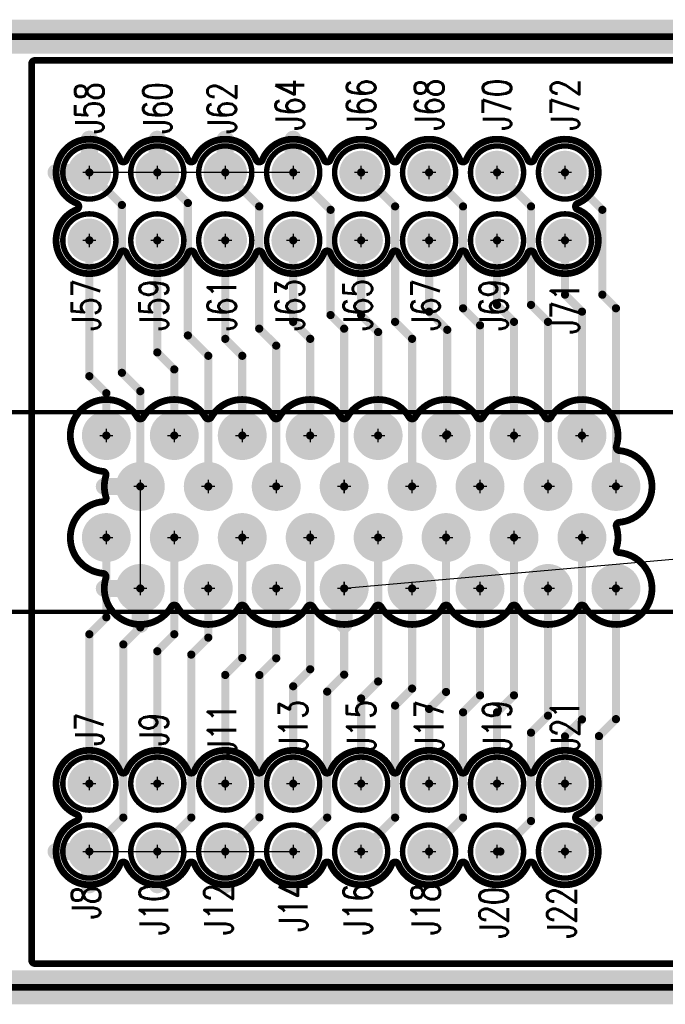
# Model space of a CAD drawing. Extents: x -3.7 to 14.2, y -4.6 to 2.9.
# Tile 4 of 10: x 0.498 to 1.448, y -0.725 to 0.725. Entities that reach past the tile are written whole.
import ezdxf
from ezdxf.enums import TextEntityAlignment as Align

# ---------------------------------------------------------------- set-up
doc = ezdxf.new("R2010")
doc.units = 0
for name, pattern in [('SIG_1', [2, 1, 1]), ('SIG_2', [2, 1, 1]), ('SIG_3', [2, 1, 1]), ('SIG_31', [2, 1, 1]), ('SIG_32', [2, 1, 1]), ('SIG_4', [2, 1, 1]), ('SIG_5', [2, 1, 1]), ('SIG_54', [2, 1, 1]), ('SIG_67', [2, 1, 1]), ('SIG_68', [2, 1, 1]), ('SIG_69', [2, 1, 1]), ('SIG_7', [2, 1, 1]), ('SIG_70', [2, 1, 1]), ('SIG_71', [2, 1, 1]), ('SIG_72', [2, 1, 1]), ('SIG_73', [2, 1, 1]), ('SIG_74', [2, 1, 1]), ('SIG_75', [2, 1, 1]), ('SIG_76', [2, 1, 1]), ('SIG_77', [2, 1, 1]), ('SIG_78', [2, 1, 1]), ('SIG_79', [2, 1, 1]), ('SIG_82', [2, 1, 1]), ('SIG_83', [2, 1, 1]), ('SIG_84', [2, 1, 1])]:
    doc.linetypes.add(name, pattern=pattern)
for name, color, linetype in [('2D_LINE_125', 3, 'CONTINUOUS'), ('2D_LINE_126', 6, 'CONTINUOUS'), ('BOARD_OUTLINE_00', 254, 'CONTINUOUS'), ('DRIL_PLTE_THRU_01', 16, 'CONTINUOUS'), ('DRIL_PLTE_THRU_02', 176, 'CONTINUOUS'), ('DRIL_SYMBOL', 254, 'CONTINUOUS'), ('LINK_00', 254, 'CONTINUOUS'), ('PADS_BOT', 5, 'CONTINUOUS'), ('PADS_INNER', 1, 'CONTINUOUS'), ('PADS_TOP', 1, 'CONTINUOUS'), ('PADS_XR_131', 3, 'CONTINUOUS'), ('PADS_XR_132', 6, 'CONTINUOUS'), ('PART_NAME_123', 255, 'CONTINUOUS'), ('PART_NAME_129', 2, 'CONTINUOUS'), ('PART_TOP_2DLINE_123', 255, 'CONTINUOUS'), ('PART_TOP_2DLINE_129', 2, 'CONTINUOUS'), ('POUR_OUTLINE_02', 5, 'CONTINUOUS'), ('POUR_PADTHERM_02', 5, 'CONTINUOUS'), ('POUR_VOID_02', 5, 'CONTINUOUS'), ('TRACE_01', 1, 'CONTINUOUS')]:
    doc.layers.add(name, color=color, linetype=linetype)
doc.styles.add('W0$001', font='simplex', dxfattribs={"width": 0.75})
doc.styles.add('W0$006', font='simplex', dxfattribs={"width": 0.75})

# ---------------------------------------------------------------- blocks, each defined once
blk = doc.blocks.new('BOARD_4')
at = {"layer": 'BOARD_OUTLINE_00', "const_width": 0.01}
blk.add_lwpolyline([(0.175, -0.45), (5.075, -0.45), (5.075, -1.85), (0.175, -1.85)], close=True, dxfattribs=at)
blk = doc.blocks.new('DRAWING_5')
at = {"layer": '2D_LINE_125', "const_width": 0.05}
blk.add_lwpolyline([(0.175, -0.45), (5.075, -0.45), (5.075, -1.85), (0.175, -1.85)], close=True, dxfattribs=at)
blk = doc.blocks.new('DRAWING_6')
at = {"layer": '2D_LINE_126', "const_width": 0.05}
blk.add_lwpolyline([(0.175, -0.45), (5.075, -0.45), (5.075, -1.85), (0.175, -1.85)], close=True, dxfattribs=at)
blk = doc.blocks.new('POUR_VOID_20')
at = {"layer": 'POUR_VOID_02', "const_width": 0.01}
blk.add_lwpolyline([(2.1046, 0.6935, -1.505345), (2.1685, 0.6296, 0.67207), (2.1685, 0.6204, -1.505345), (2.1046, 0.5565, 0.67207), (2.0954, 0.5565, -0.672072), (2.0046, 0.5565, 0.67207), (1.9954, 0.5565, -0.672072), (1.9046, 0.5565, 0.67207), (1.8954, 0.5565, -0.672072), (1.8046, 0.5565, 0.67207), (1.7954, 0.5565, -0.672072), (1.7046, 0.5565, 0.67207), (1.6954, 0.5565, -0.672072), (1.6046, 0.5565, 0.67207), (1.5954, 0.5565, -0.672072), (1.5046, 0.5565, 0.67207), (1.4954, 0.5565, -1.505345), (1.4315, 0.6204, 0.67207), (1.4315, 0.6296, -1.505345), (1.4954, 0.6935, 0.67207), (1.5046, 0.6935, -0.672072), (1.5954, 0.6935, 0.67207), (1.6046, 0.6935, -0.672072), (1.6954, 0.6935, 0.67207), (1.7046, 0.6935, -0.672072), (1.7954, 0.6935, 0.67207), (1.8046, 0.6935, -0.672072), (1.8954, 0.6935, 0.67207), (1.9046, 0.6935, -0.672072), (1.9954, 0.6935, 0.67207), (2.0046, 0.6935, -0.672072), (2.0954, 0.6935, 0.67207)], format="xyb", close=True, dxfattribs=at)
blk = doc.blocks.new('POUR_VOID_19')
at = {"layer": 'POUR_VOID_02', "const_width": 0.01}
blk.add_lwpolyline([(2.2299, 0.2654, -0.91172), (2.2299, 0.1598, 0.478289), (2.2255, 0.1533, -0.153042), (2.2256, 0.1216, 0.476887), (2.2299, 0.1152, -1.635553), (2.1793, 0.0355, 0.572118), (2.1707, 0.0355, -0.572119), (2.0793, 0.0355, 0.572118), (2.0707, 0.0355, -0.572119), (1.9793, 0.0355, 0.572118), (1.9707, 0.0355, -0.572119), (1.8793, 0.0355, 0.572118), (1.8707, 0.0355, -0.572119), (1.7793, 0.0355, 0.572118), (1.7707, 0.0355, -0.572119), (1.6793, 0.0355, 0.572118), (1.6707, 0.0355, -0.572119), (1.5793, 0.0355, 0.572118), (1.5707, 0.0355, -0.891367), (1.4744, 0.0782, 0.476887), (1.4701, 0.0846, -0.91172), (1.4701, 0.1902, 0.478289), (1.4745, 0.1967, -0.153042), (1.4744, 0.2284, 0.476887), (1.4701, 0.2348, -1.635553), (1.5207, 0.3145, 0.572118), (1.5293, 0.3145, -0.572119), (1.6207, 0.3145, 0.572118), (1.6293, 0.3145, -0.572119), (1.7207, 0.3145, 0.572118), (1.7293, 0.3145, -0.572119), (1.8207, 0.3145, 0.572118), (1.8293, 0.3145, -0.572119), (1.9207, 0.3145, 0.572118), (1.9293, 0.3145, -0.572119), (2.0207, 0.3145, 0.572118), (2.0293, 0.3145, -0.572119), (2.1207, 0.3145, 0.572118), (2.1293, 0.3145, -0.891367), (2.2256, 0.2718, 0.476887)], format="xyb", close=True, dxfattribs=at)
blk = doc.blocks.new('POUR_VOID_18')
at = {"layer": 'POUR_VOID_02', "const_width": 0.01}
blk.add_lwpolyline([(2.1046, -0.2065, -1.505345), (2.1685, -0.2704, 0.67207), (2.1685, -0.2796, -1.505345), (2.1046, -0.3435, 0.67207), (2.0954, -0.3435, -0.672072), (2.0046, -0.3435, 0.67207), (1.9954, -0.3435, -0.672072), (1.9046, -0.3435, 0.67207), (1.8954, -0.3435, -0.672072), (1.8046, -0.3435, 0.67207), (1.7954, -0.3435, -0.672072), (1.7046, -0.3435, 0.67207), (1.6954, -0.3435, -0.672072), (1.6046, -0.3435, 0.67207), (1.5954, -0.3435, -0.672072), (1.5046, -0.3435, 0.67207), (1.4954, -0.3435, -1.505345), (1.4315, -0.2796, 0.67207), (1.4315, -0.2704, -1.505345), (1.4954, -0.2065, 0.67207), (1.5046, -0.2065, -0.672072), (1.5954, -0.2065, 0.67207), (1.6046, -0.2065, -0.672072), (1.6954, -0.2065, 0.67207), (1.7046, -0.2065, -0.672072), (1.7954, -0.2065, 0.67207), (1.8046, -0.2065, -0.672072), (1.8954, -0.2065, 0.67207), (1.9046, -0.2065, -0.672072), (1.9954, -0.2065, 0.67207), (2.0046, -0.2065, -0.672072), (2.0954, -0.2065, 0.67207)], format="xyb", close=True, dxfattribs=at)
blk = doc.blocks.new('POUR_OUTLINE_9')
at = {"layer": 'POUR_OUTLINE_02', "const_width": 0.01}
blk.add_lwpolyline([(4.815, -0.485), (4.815, 0.835, 0.414214), (4.81, 0.84), (1.37, 0.84, 0.414214), (1.365, 0.835), (1.365, -0.485, 0.414214), (1.37, -0.49), (4.81, -0.49, 0.414214)], format="xyb", close=True, dxfattribs=at)
for name in ['POUR_VOID_20', 'POUR_VOID_19', 'POUR_VOID_18']:
    blk.add_blockref(name, (0, 0))
blk = doc.blocks.new('POUR_PADTHERM_21')
at = {"layer": 'POUR_PADTHERM_02', "const_width": 0.0125}
blk.add_lwpolyline([(1.74375, 0.724), (1.74375, 0.704, 1), (1.75625, 0.704), (1.75625, 0.724, 1), (1.74375, 0.724)], format="xyb", dxfattribs=at)
blk = doc.blocks.new('POUR_PADTHERM_22')
at = {"layer": 'POUR_PADTHERM_02', "const_width": 0.0125}
blk.add_lwpolyline([(1.64375, 0.724), (1.64375, 0.704, 1), (1.65625, 0.704), (1.65625, 0.724, 1), (1.64375, 0.724)], format="xyb", dxfattribs=at)
blk = doc.blocks.new('POUR_PADTHERM_23')
at = {"layer": 'POUR_PADTHERM_02', "const_width": 0.0125}
blk.add_lwpolyline([(1.54375, 0.724), (1.54375, 0.704, 1), (1.55625, 0.704), (1.55625, 0.724, 1), (1.54375, 0.724)], format="xyb", dxfattribs=at)
blk = doc.blocks.new('POUR_PADTHERM_24')
at = {"layer": 'POUR_PADTHERM_02', "const_width": 0.0125}
for points in [[(1.44375, 0.724), (1.44375, 0.704, 1), (1.45625, 0.704), (1.45625, 0.724, 1), (1.44375, 0.724)], [(1.401, 0.66875), (1.421, 0.66875, 1), (1.421, 0.68125), (1.401, 0.68125, 1), (1.401, 0.66875)]]:
    blk.add_lwpolyline(points, format="xyb", dxfattribs=at)
blk = doc.blocks.new('POUR_PADTHERM_31')
at = {"layer": 'POUR_PADTHERM_02', "const_width": 0.0125}
for points in [[(1.401, -0.33125), (1.421, -0.33125, 1), (1.421, -0.31875), (1.401, -0.31875, 1), (1.401, -0.33125)], [(1.45625, -0.374), (1.45625, -0.354, 1), (1.44375, -0.354), (1.44375, -0.374, 1), (1.45625, -0.374)]]:
    blk.add_lwpolyline(points, format="xyb", dxfattribs=at)
blk = doc.blocks.new('POUR_PADTHERM_32')
at = {"layer": 'POUR_PADTHERM_02', "const_width": 0.0125}
blk.add_lwpolyline([(1.55625, -0.374), (1.55625, -0.354, 1), (1.54375, -0.354), (1.54375, -0.374, 1), (1.55625, -0.374)], format="xyb", dxfattribs=at)
blk = doc.blocks.new('POUR_PADTHERM_33')
at = {"layer": 'POUR_PADTHERM_02', "const_width": 0.0125}
blk.add_lwpolyline([(1.65625, -0.374), (1.65625, -0.354, 1), (1.64375, -0.354), (1.64375, -0.374, 1), (1.65625, -0.374)], format="xyb", dxfattribs=at)
blk = doc.blocks.new('POUR_PADTHERM_34')
at = {"layer": 'POUR_PADTHERM_02', "const_width": 0.0125}
blk.add_lwpolyline([(1.75625, -0.374), (1.75625, -0.354, 1), (1.74375, -0.354), (1.74375, -0.374, 1), (1.75625, -0.374)], format="xyb", dxfattribs=at)
blk = doc.blocks.new('POUR_PADTHERM_35')
at = {"layer": 'POUR_PADTHERM_02', "const_width": 0.0125}
blk.add_lwpolyline([(1.83125, 0.0094), (1.83125, 0.0294, 1), (1.81875, 0.0294), (1.81875, 0.0094, 1), (1.83125, 0.0094)], format="xyb", dxfattribs=at)
blk = doc.blocks.new('POUR_PADTHERM_36')
at = {"layer": 'POUR_PADTHERM_02', "const_width": 0.0125}
blk.add_lwpolyline([(1.472, 0.20635), (1.492, 0.20635, 1), (1.492, 0.21885), (1.472, 0.21885, 1), (1.472, 0.20635)], format="xyb", dxfattribs=at)
blk = doc.blocks.new('POUR_PADTHERM_37')
at = {"layer": 'POUR_PADTHERM_02', "const_width": 0.0125}
for points in [[(1.472, 0.05615), (1.492, 0.05615, 1), (1.492, 0.06865), (1.472, 0.06865, 1), (1.472, 0.05615)], [(1.53125, 0.0094), (1.53125, 0.0294, 1), (1.51875, 0.0294), (1.51875, 0.0094, 1), (1.53125, 0.0094)]]:
    blk.add_lwpolyline(points, format="xyb", dxfattribs=at)
blk = doc.blocks.new('POUR_HEADER_0')
for name in ['POUR_OUTLINE_9', 'POUR_PADTHERM_24', 'POUR_PADTHERM_23', 'POUR_PADTHERM_22', 'POUR_PADTHERM_21', 'POUR_PADTHERM_36', 'POUR_PADTHERM_37', 'POUR_PADTHERM_35', 'POUR_PADTHERM_31', 'POUR_PADTHERM_32', 'POUR_PADTHERM_33', 'POUR_PADTHERM_34']:
    blk.add_blockref(name, (0.01, -0.825))
blk = doc.blocks.new('PART_BODY_TOP_1')
at = {"layer": 'PART_TOP_2DLINE_123', "const_width": 0.008}
blk.add_lwpolyline([(-0.0391, 0, 1), (0.0391, 0, 1)], format="xyb", close=True, dxfattribs=at)
at = {"layer": 'PART_TOP_2DLINE_129', "const_width": 0.001}
blk.add_lwpolyline([(-0.0391, 0, 1), (0.0391, 0, 1)], format="xyb", close=True, dxfattribs=at)
blk = doc.blocks.new('DRIL_SYMBOL_0$038')
at = {"layer": 'DRIL_SYMBOL', "const_width": 0.002}
for points in [[(-0.01, 0), (0.01, 0)], [(0, -0.01), (0, 0.01)]]:
    blk.add_lwpolyline(points, dxfattribs=at)
blk = doc.blocks.new('DRIL_HOLE_0$038')
at = {"const_width": 0.019}
blk.add_lwpolyline([(-0.0095, 0, 1), (0.0095, 0, 1)], format="xyb", close=True, dxfattribs=at)
blk.add_blockref('DRIL_SYMBOL_0$038', (0, 0))
blk = doc.blocks.new('PAD_0')
at = {"const_width": 0.029}
blk.add_lwpolyline([(0, -0.0145, 1), (0, 0.0145, 1)], format="xyb", close=True, dxfattribs=at)
blk = doc.blocks.new('PAD_3')
at = {"const_width": 0.032}
blk.add_lwpolyline([(0, -0.016, 1), (0, 0.016, 1)], format="xyb", close=True, dxfattribs=at)
blk = doc.blocks.new('STK_TOP_3')
at = {"layer": 'DRIL_PLTE_THRU_01'}
blk.add_blockref('DRIL_HOLE_0$038', (0, 0), dxfattribs=at)
at = {"layer": 'DRIL_PLTE_THRU_02'}
blk.add_blockref('DRIL_HOLE_0$038', (0, 0), dxfattribs=at)
at = {"layer": 'PADS_BOT'}
blk.add_blockref('PAD_0', (0, 0), dxfattribs=at)
at = {"layer": 'PADS_INNER'}
blk.add_blockref('PAD_0', (0, 0), dxfattribs=at)
at = {"layer": 'PADS_TOP'}
blk.add_blockref('PAD_0', (0, 0), dxfattribs=at)
at = {"layer": 'PADS_XR_131'}
blk.add_blockref('PAD_3', (0, 0), dxfattribs=at)
at = {"layer": 'PADS_XR_132'}
blk.add_blockref('PAD_3', (0, 0), dxfattribs=at)
blk = doc.blocks.new('SYM_TOP_2')
for name in ['PART_BODY_TOP_1', 'STK_TOP_3']:
    blk.add_blockref(name, (0, 0))
blk = doc.blocks.new('PART_TOP_1')
blk.add_blockref('SYM_TOP_2', (0, 0))
at = {"layer": 'PART_NAME_123', "style": 'W0$006', "width": 0.75}
blk.add_text('J10', height=0.042, rotation=90, dxfattribs=at).set_placement((-0.005, -0.085), align=Align.MIDDLE_CENTER)
at = {"layer": 'PART_NAME_129', "style": 'W0$001', "width": 0.75}
blk.add_text('J10', height=0.042, rotation=90, dxfattribs=at).set_placement((-0.005, -0.085), align=Align.MIDDLE_CENTER)
blk = doc.blocks.new('PART_TOP_6')
blk.add_blockref('SYM_TOP_2', (0, 0))
at = {"layer": 'PART_NAME_123', "style": 'W0$006', "width": 0.75}
blk.add_text('J11', height=0.042, rotation=90, dxfattribs=at).set_placement((-0.005, 0.08), align=Align.MIDDLE_CENTER)
at = {"layer": 'PART_NAME_129', "style": 'W0$001', "width": 0.75}
blk.add_text('J11', height=0.042, rotation=90, dxfattribs=at).set_placement((-0.005, 0.08), align=Align.MIDDLE_CENTER)
blk = doc.blocks.new('PART_TOP_7')
blk.add_blockref('SYM_TOP_2', (0, 0))
at = {"layer": 'PART_NAME_123', "style": 'W0$006', "width": 0.75}
blk.add_text('J12', height=0.042, rotation=90, dxfattribs=at).set_placement((-0.01, -0.085), align=Align.MIDDLE_CENTER)
at = {"layer": 'PART_NAME_129', "style": 'W0$001', "width": 0.75}
blk.add_text('J12', height=0.042, rotation=90, dxfattribs=at).set_placement((-0.01, -0.085), align=Align.MIDDLE_CENTER)
blk = doc.blocks.new('PART_TOP_8')
blk.add_blockref('SYM_TOP_2', (0, 0))
at = {"layer": 'PART_NAME_123', "style": 'W0$006', "width": 0.75}
blk.add_text('J13', height=0.042, rotation=90, dxfattribs=at).set_placement((0, 0.085), align=Align.MIDDLE_CENTER)
at = {"layer": 'PART_NAME_129', "style": 'W0$001', "width": 0.75}
blk.add_text('J13', height=0.042, rotation=90, dxfattribs=at).set_placement((0, 0.085), align=Align.MIDDLE_CENTER)
blk = doc.blocks.new('PART_TOP_9')
blk.add_blockref('SYM_TOP_2', (0, 0))
at = {"layer": 'PART_NAME_123', "style": 'W0$006', "width": 0.75}
blk.add_text('J14', height=0.042, rotation=90, dxfattribs=at).set_placement((0, -0.08), align=Align.MIDDLE_CENTER)
at = {"layer": 'PART_NAME_129', "style": 'W0$001', "width": 0.75}
blk.add_text('J14', height=0.042, rotation=90, dxfattribs=at).set_placement((0, -0.08), align=Align.MIDDLE_CENTER)
blk = doc.blocks.new('PART_TOP_10')
blk.add_blockref('SYM_TOP_2', (0, 0))
at = {"layer": 'PART_NAME_123', "style": 'W0$006', "width": 0.75}
blk.add_text('J15', height=0.042, rotation=90, dxfattribs=at).set_placement((0, 0.085), align=Align.MIDDLE_CENTER)
at = {"layer": 'PART_NAME_129', "style": 'W0$001', "width": 0.75}
blk.add_text('J15', height=0.042, rotation=90, dxfattribs=at).set_placement((0, 0.085), align=Align.MIDDLE_CENTER)
blk = doc.blocks.new('PART_TOP_11')
blk.add_blockref('SYM_TOP_2', (0, 0))
at = {"layer": 'PART_NAME_123', "style": 'W0$006', "width": 0.75}
blk.add_text('J16', height=0.042, rotation=90, dxfattribs=at).set_placement((-0.005, -0.085), align=Align.MIDDLE_CENTER)
at = {"layer": 'PART_NAME_129', "style": 'W0$001', "width": 0.75}
blk.add_text('J16', height=0.042, rotation=90, dxfattribs=at).set_placement((-0.005, -0.085), align=Align.MIDDLE_CENTER)
blk = doc.blocks.new('PART_TOP_12')
blk.add_blockref('SYM_TOP_2', (0, 0))
at = {"layer": 'PART_NAME_123', "style": 'W0$006', "width": 0.75}
blk.add_text('J17', height=0.042, rotation=90, dxfattribs=at).set_placement((0, 0.085), align=Align.MIDDLE_CENTER)
at = {"layer": 'PART_NAME_129', "style": 'W0$001', "width": 0.75}
blk.add_text('J17', height=0.042, rotation=90, dxfattribs=at).set_placement((0, 0.085), align=Align.MIDDLE_CENTER)
blk = doc.blocks.new('PART_TOP_13')
blk.add_blockref('SYM_TOP_2', (0, 0))
at = {"layer": 'PART_NAME_123', "style": 'W0$006', "width": 0.75}
blk.add_text('J18', height=0.042, rotation=90, dxfattribs=at).set_placement((-0.005, -0.085), align=Align.MIDDLE_CENTER)
at = {"layer": 'PART_NAME_129', "style": 'W0$001', "width": 0.75}
blk.add_text('J18', height=0.042, rotation=90, dxfattribs=at).set_placement((-0.005, -0.085), align=Align.MIDDLE_CENTER)
blk = doc.blocks.new('PART_TOP_14')
blk.add_blockref('SYM_TOP_2', (0, 0))
at = {"layer": 'PART_NAME_123', "style": 'W0$006', "width": 0.75}
blk.add_text('J19', height=0.042, rotation=90, dxfattribs=at).set_placement((0, 0.085), align=Align.MIDDLE_CENTER)
at = {"layer": 'PART_NAME_129', "style": 'W0$001', "width": 0.75}
blk.add_text('J19', height=0.042, rotation=90, dxfattribs=at).set_placement((0, 0.085), align=Align.MIDDLE_CENTER)
blk = doc.blocks.new('PART_TOP_16')
blk.add_blockref('SYM_TOP_2', (0, 0))
at = {"layer": 'PART_NAME_123', "style": 'W0$006', "width": 0.75}
blk.add_text('J20', height=0.042, rotation=90, dxfattribs=at).set_placement((-0.005, -0.09), align=Align.MIDDLE_CENTER)
at = {"layer": 'PART_NAME_129', "style": 'W0$001', "width": 0.75}
blk.add_text('J20', height=0.042, rotation=90, dxfattribs=at).set_placement((-0.005, -0.09), align=Align.MIDDLE_CENTER)
blk = doc.blocks.new('PART_TOP_17')
blk.add_blockref('SYM_TOP_2', (0, 0))
at = {"layer": 'PART_NAME_123', "style": 'W0$006', "width": 0.75}
blk.add_text('J21', height=0.042, rotation=90, dxfattribs=at).set_placement((0, 0.085), align=Align.MIDDLE_CENTER)
at = {"layer": 'PART_NAME_129', "style": 'W0$001', "width": 0.75}
blk.add_text('J21', height=0.042, rotation=90, dxfattribs=at).set_placement((0, 0.085), align=Align.MIDDLE_CENTER)
blk = doc.blocks.new('PART_TOP_18')
blk.add_blockref('SYM_TOP_2', (0, 0))
at = {"layer": 'PART_NAME_123', "style": 'W0$006', "width": 0.75}
blk.add_text('J22', height=0.042, rotation=90, dxfattribs=at).set_placement((-0.005, -0.09), align=Align.MIDDLE_CENTER)
at = {"layer": 'PART_NAME_129', "style": 'W0$001', "width": 0.75}
blk.add_text('J22', height=0.042, rotation=90, dxfattribs=at).set_placement((-0.005, -0.09), align=Align.MIDDLE_CENTER)
blk = doc.blocks.new('PART_TOP_56')
blk.add_blockref('SYM_TOP_2', (0, 0))
at = {"layer": 'PART_NAME_123', "style": 'W0$006', "width": 0.75}
blk.add_text('J57', height=0.042, rotation=90, dxfattribs=at).set_placement((-0.005, -0.095), align=Align.MIDDLE_CENTER)
at = {"layer": 'PART_NAME_129', "style": 'W0$001', "width": 0.75}
blk.add_text('J57', height=0.042, rotation=90, dxfattribs=at).set_placement((-0.005, -0.095), align=Align.MIDDLE_CENTER)
blk = doc.blocks.new('PART_TOP_57')
blk.add_blockref('SYM_TOP_2', (0, 0))
at = {"layer": 'PART_NAME_123', "style": 'W0$006', "width": 0.75}
blk.add_text('J58', height=0.042, rotation=90, dxfattribs=at).set_placement((0, 0.095), align=Align.MIDDLE_CENTER)
at = {"layer": 'PART_NAME_129', "style": 'W0$001', "width": 0.75}
blk.add_text('J58', height=0.042, rotation=90, dxfattribs=at).set_placement((0, 0.095), align=Align.MIDDLE_CENTER)
blk = doc.blocks.new('PART_TOP_58')
blk.add_blockref('SYM_TOP_2', (0, 0))
at = {"layer": 'PART_NAME_123', "style": 'W0$006', "width": 0.75}
blk.add_text('J59', height=0.042, rotation=90, dxfattribs=at).set_placement((-0.005, -0.095), align=Align.MIDDLE_CENTER)
at = {"layer": 'PART_NAME_129', "style": 'W0$001', "width": 0.75}
blk.add_text('J59', height=0.042, rotation=90, dxfattribs=at).set_placement((-0.005, -0.095), align=Align.MIDDLE_CENTER)
blk = doc.blocks.new('PART_TOP_60')
blk.add_blockref('SYM_TOP_2', (0, 0))
at = {"layer": 'PART_NAME_123', "style": 'W0$006', "width": 0.75}
blk.add_text('J60', height=0.042, rotation=90, dxfattribs=at).set_placement((0, 0.095), align=Align.MIDDLE_CENTER)
at = {"layer": 'PART_NAME_129', "style": 'W0$001', "width": 0.75}
blk.add_text('J60', height=0.042, rotation=90, dxfattribs=at).set_placement((0, 0.095), align=Align.MIDDLE_CENTER)
blk = doc.blocks.new('PART_TOP_61')
blk.add_blockref('SYM_TOP_2', (0, 0))
at = {"layer": 'PART_NAME_123', "style": 'W0$006', "width": 0.75}
blk.add_text('J61', height=0.042, rotation=90, dxfattribs=at).set_placement((-0.005, -0.095), align=Align.MIDDLE_CENTER)
at = {"layer": 'PART_NAME_129', "style": 'W0$001', "width": 0.75}
blk.add_text('J61', height=0.042, rotation=90, dxfattribs=at).set_placement((-0.005, -0.095), align=Align.MIDDLE_CENTER)
blk = doc.blocks.new('PART_TOP_62')
blk.add_blockref('SYM_TOP_2', (0, 0))
at = {"layer": 'PART_NAME_123', "style": 'W0$006', "width": 0.75}
blk.add_text('J62', height=0.042, rotation=90, dxfattribs=at).set_placement((-0.005, 0.095), align=Align.MIDDLE_CENTER)
at = {"layer": 'PART_NAME_129', "style": 'W0$001', "width": 0.75}
blk.add_text('J62', height=0.042, rotation=90, dxfattribs=at).set_placement((-0.005, 0.095), align=Align.MIDDLE_CENTER)
blk = doc.blocks.new('PART_TOP_63')
blk.add_blockref('SYM_TOP_2', (0, 0))
at = {"layer": 'PART_NAME_123', "style": 'W0$006', "width": 0.75}
blk.add_text('J63', height=0.042, rotation=90, dxfattribs=at).set_placement((-0.005, -0.095), align=Align.MIDDLE_CENTER)
at = {"layer": 'PART_NAME_129', "style": 'W0$001', "width": 0.75}
blk.add_text('J63', height=0.042, rotation=90, dxfattribs=at).set_placement((-0.005, -0.095), align=Align.MIDDLE_CENTER)
blk = doc.blocks.new('PART_TOP_64')
blk.add_blockref('SYM_TOP_2', (0, 0))
at = {"layer": 'PART_NAME_123', "style": 'W0$006', "width": 0.75}
blk.add_text('J64', height=0.042, rotation=90, dxfattribs=at).set_placement((-0.005, 0.1), align=Align.MIDDLE_CENTER)
at = {"layer": 'PART_NAME_129', "style": 'W0$001', "width": 0.75}
blk.add_text('J64', height=0.042, rotation=90, dxfattribs=at).set_placement((-0.005, 0.1), align=Align.MIDDLE_CENTER)
blk = doc.blocks.new('PART_TOP_65')
blk.add_blockref('SYM_TOP_2', (0, 0))
at = {"layer": 'PART_NAME_123', "style": 'W0$006', "width": 0.75}
blk.add_text('J65', height=0.042, rotation=90, dxfattribs=at).set_placement((-0.005, -0.095), align=Align.MIDDLE_CENTER)
at = {"layer": 'PART_NAME_129', "style": 'W0$001', "width": 0.75}
blk.add_text('J65', height=0.042, rotation=90, dxfattribs=at).set_placement((-0.005, -0.095), align=Align.MIDDLE_CENTER)
blk = doc.blocks.new('PART_TOP_66')
blk.add_blockref('SYM_TOP_2', (0, 0))
at = {"layer": 'PART_NAME_123', "style": 'W0$006', "width": 0.75}
blk.add_text('J66', height=0.042, rotation=90, dxfattribs=at).set_placement((0, 0.1), align=Align.MIDDLE_CENTER)
at = {"layer": 'PART_NAME_129', "style": 'W0$001', "width": 0.75}
blk.add_text('J66', height=0.042, rotation=90, dxfattribs=at).set_placement((0, 0.1), align=Align.MIDDLE_CENTER)
blk = doc.blocks.new('PART_TOP_67')
blk.add_blockref('SYM_TOP_2', (0, 0))
at = {"layer": 'PART_NAME_123', "style": 'W0$006', "width": 0.75}
blk.add_text('J67', height=0.042, rotation=90, dxfattribs=at).set_placement((-0.005, -0.095), align=Align.MIDDLE_CENTER)
at = {"layer": 'PART_NAME_129', "style": 'W0$001', "width": 0.75}
blk.add_text('J67', height=0.042, rotation=90, dxfattribs=at).set_placement((-0.005, -0.095), align=Align.MIDDLE_CENTER)
blk = doc.blocks.new('PART_TOP_68')
blk.add_blockref('SYM_TOP_2', (0, 0))
at = {"layer": 'PART_NAME_123', "style": 'W0$006', "width": 0.75}
blk.add_text('J68', height=0.042, rotation=90, dxfattribs=at).set_placement((0, 0.1), align=Align.MIDDLE_CENTER)
at = {"layer": 'PART_NAME_129', "style": 'W0$001', "width": 0.75}
blk.add_text('J68', height=0.042, rotation=90, dxfattribs=at).set_placement((0, 0.1), align=Align.MIDDLE_CENTER)
blk = doc.blocks.new('PART_TOP_69')
blk.add_blockref('SYM_TOP_2', (0, 0))
at = {"layer": 'PART_NAME_123', "style": 'W0$006', "width": 0.75}
blk.add_text('J69', height=0.042, rotation=90, dxfattribs=at).set_placement((-0.005, -0.095), align=Align.MIDDLE_CENTER)
at = {"layer": 'PART_NAME_129', "style": 'W0$001', "width": 0.75}
blk.add_text('J69', height=0.042, rotation=90, dxfattribs=at).set_placement((-0.005, -0.095), align=Align.MIDDLE_CENTER)
blk = doc.blocks.new('PART_TOP_70')
blk.add_blockref('SYM_TOP_2', (0, 0))
at = {"layer": 'PART_NAME_123', "style": 'W0$006', "width": 0.75}
blk.add_text('J7', height=0.042, rotation=90, dxfattribs=at).set_placement((0, 0.08), align=Align.MIDDLE_CENTER)
at = {"layer": 'PART_NAME_129', "style": 'W0$001', "width": 0.75}
blk.add_text('J7', height=0.042, rotation=90, dxfattribs=at).set_placement((0, 0.08), align=Align.MIDDLE_CENTER)
blk = doc.blocks.new('PART_TOP_71')
blk.add_blockref('SYM_TOP_2', (0, 0))
at = {"layer": 'PART_NAME_123', "style": 'W0$006', "width": 0.75}
blk.add_text('J70', height=0.042, rotation=90, dxfattribs=at).set_placement((0, 0.1), align=Align.MIDDLE_CENTER)
at = {"layer": 'PART_NAME_129', "style": 'W0$001', "width": 0.75}
blk.add_text('J70', height=0.042, rotation=90, dxfattribs=at).set_placement((0, 0.1), align=Align.MIDDLE_CENTER)
blk = doc.blocks.new('PART_TOP_72')
blk.add_blockref('SYM_TOP_2', (0, 0))
at = {"layer": 'PART_NAME_123', "style": 'W0$006', "width": 0.75}
blk.add_text('J71', height=0.042, rotation=90, dxfattribs=at).set_placement((0, -0.1), align=Align.MIDDLE_CENTER)
at = {"layer": 'PART_NAME_129', "style": 'W0$001', "width": 0.75}
blk.add_text('J71', height=0.042, rotation=90, dxfattribs=at).set_placement((0, -0.1), align=Align.MIDDLE_CENTER)
blk = doc.blocks.new('PART_TOP_73')
blk.add_blockref('SYM_TOP_2', (0, 0))
at = {"layer": 'PART_NAME_123', "style": 'W0$006', "width": 0.75}
blk.add_text('J72', height=0.042, rotation=90, dxfattribs=at).set_placement((0, 0.1), align=Align.MIDDLE_CENTER)
at = {"layer": 'PART_NAME_129', "style": 'W0$001', "width": 0.75}
blk.add_text('J72', height=0.042, rotation=90, dxfattribs=at).set_placement((0, 0.1), align=Align.MIDDLE_CENTER)
blk = doc.blocks.new('PART_TOP_81')
blk.add_blockref('SYM_TOP_2', (0, 0))
at = {"layer": 'PART_NAME_123', "style": 'W0$006', "width": 0.75}
blk.add_text('J8', height=0.042, rotation=90, dxfattribs=at).set_placement((-0.005, -0.075), align=Align.MIDDLE_CENTER)
at = {"layer": 'PART_NAME_129', "style": 'W0$001', "width": 0.75}
blk.add_text('J8', height=0.042, rotation=90, dxfattribs=at).set_placement((-0.005, -0.075), align=Align.MIDDLE_CENTER)
blk = doc.blocks.new('PART_TOP_92')
blk.add_blockref('SYM_TOP_2', (0, 0))
at = {"layer": 'PART_NAME_123', "style": 'W0$006', "width": 0.75}
blk.add_text('J9', height=0.042, rotation=90, dxfattribs=at).set_placement((-0.005, 0.08), align=Align.MIDDLE_CENTER)
at = {"layer": 'PART_NAME_129', "style": 'W0$001', "width": 0.75}
blk.add_text('J9', height=0.042, rotation=90, dxfattribs=at).set_placement((-0.005, 0.08), align=Align.MIDDLE_CENTER)
blk = doc.blocks.new('PART_BODY_TOP_2')
at = {"layer": 'PART_TOP_2DLINE_123', "const_width": 0.006}
blk.add_lwpolyline([(-0.3823, 0.147), (-0.3823, 0.0785), (-0.512, 0.0785), (-0.512, -0.0785), (-0.3823, -0.0785), (-0.3823, -0.147), (3.4823, -0.147), (3.4823, -0.0785), (3.612, -0.0785), (3.612, 0.0785), (3.4823, 0.0785), (3.4823, 0.147)], close=True, dxfattribs=at)
at = {"layer": 'PART_TOP_2DLINE_129', "const_width": 0.001}
blk.add_lwpolyline([(-0.3823, 0.147), (-0.3823, 0.0785), (-0.512, 0.0785), (-0.512, -0.0785), (-0.3823, -0.0785), (-0.3823, -0.147), (3.4823, -0.147), (3.4823, -0.0785), (3.612, -0.0785), (3.612, 0.0785), (3.4823, 0.0785), (3.4823, 0.147)], close=True, dxfattribs=at)
blk = doc.blocks.new('DRIL_SYMBOL_0$046')
at = {"layer": 'DRIL_SYMBOL', "const_width": 0.002}
for points in [[(-0.01, 0), (0.01, 0)], [(0, -0.01), (0, 0.01)]]:
    blk.add_lwpolyline(points, dxfattribs=at)
blk = doc.blocks.new('DRIL_HOLE_0$046')
at = {"const_width": 0.023}
blk.add_lwpolyline([(-0.0115, 0, 1), (0.0115, 0, 1)], format="xyb", close=True, dxfattribs=at)
blk.add_blockref('DRIL_SYMBOL_0$046', (0, 0))
blk = doc.blocks.new('PAD_8')
at = {"const_width": 0.033}
blk.add_lwpolyline([(0, -0.0165, 1), (0, 0.0165, 1)], format="xyb", close=True, dxfattribs=at)
blk = doc.blocks.new('PAD_11')
at = {"const_width": 0.036}
blk.add_lwpolyline([(0, -0.018, 1), (0, 0.018, 1)], format="xyb", close=True, dxfattribs=at)
blk = doc.blocks.new('STK_TOP_4')
at = {"layer": 'DRIL_PLTE_THRU_01'}
blk.add_blockref('DRIL_HOLE_0$046', (0, 0), dxfattribs=at)
at = {"layer": 'DRIL_PLTE_THRU_02'}
blk.add_blockref('DRIL_HOLE_0$046', (0, 0), dxfattribs=at)
at = {"layer": 'PADS_BOT'}
blk.add_blockref('PAD_8', (0, 0), dxfattribs=at)
at = {"layer": 'PADS_INNER'}
blk.add_blockref('PAD_8', (0, 0), dxfattribs=at)
at = {"layer": 'PADS_TOP'}
blk.add_blockref('PAD_8', (0, 0), dxfattribs=at)
at = {"layer": 'PADS_XR_131'}
blk.add_blockref('PAD_11', (0, 0), dxfattribs=at)
at = {"layer": 'PADS_XR_132'}
blk.add_blockref('PAD_11', (0, 0), dxfattribs=at)
blk = doc.blocks.new('SYM_TOP_3')
for name, p in [('PART_BODY_TOP_2', (0, 0)), ('STK_TOP_4', (0.625, 0.1126)), ('STK_TOP_4', (0.725, 0.1126)), ('STK_TOP_4', (0.825, 0.1126)), ('STK_TOP_4', (0.925, 0.1126)), ('STK_TOP_4', (1.025, 0.1126)), ('STK_TOP_4', (1.125, 0.1126)), ('STK_TOP_4', (1.225, 0.1126)), ('STK_TOP_4', (1.325, 0.1126)), ('STK_TOP_4', (0.675, 0.0376)), ('STK_TOP_4', (0.775, 0.0376)), ('STK_TOP_4', (0.875, 0.0376)), ('STK_TOP_4', (0.975, 0.0376)), ('STK_TOP_4', (1.075, 0.0376)), ('STK_TOP_4', (1.175, 0.0376)), ('STK_TOP_4', (1.275, 0.0376)), ('STK_TOP_4', (1.375, 0.0376)), ('STK_TOP_4', (0.625, -0.0376)), ('STK_TOP_4', (0.725, -0.0376)), ('STK_TOP_4', (0.825, -0.0376)), ('STK_TOP_4', (0.925, -0.0376)), ('STK_TOP_4', (1.025, -0.0376)), ('STK_TOP_4', (1.125, -0.0376)), ('STK_TOP_4', (1.225, -0.0376)), ('STK_TOP_4', (1.325, -0.0376)), ('STK_TOP_4', (0.675, -0.1126)), ('STK_TOP_4', (0.775, -0.1126)), ('STK_TOP_4', (0.875, -0.1126)), ('STK_TOP_4', (0.975, -0.1126)), ('STK_TOP_4', (1.075, -0.1126)), ('STK_TOP_4', (1.175, -0.1126)), ('STK_TOP_4', (1.275, -0.1126)), ('STK_TOP_4', (1.375, -0.1126))]:
    blk.add_blockref(name, p)
blk = doc.blocks.new('PART_TOP_103')
blk.add_blockref('SYM_TOP_3', (0, 0))
blk = doc.blocks.new('SMOOTH_0$012')
at = {"const_width": 0.006}
blk.add_lwpolyline([(-0.003, 0, 1), (0.003, 0, 1)], format="xyb", close=True, dxfattribs=at)

msp = doc.modelspace()

# ---------------------------------------------------------------- linework, layer by layer
at = {"layer": 'LINK_00', "linetype": 'SIG_84'}
for p, q in [((0.7, 0.5), (0.6, 0.5)), ((0.8, 0.5), (0.7, 0.5)), ((0.9, 0.5), (0.8, 0.5)), ((0.675, 0.0376), (0.675, -0.1126)), ((1.825, -0.0376), (0.975, -0.1126)), ((0.6, -0.5), (0.7, -0.5)), ((0.7, -0.5), (0.8, -0.5)), ((0.8, -0.5), (0.9, -0.5))]:
    msp.add_line(p, q, dxfattribs=at)
at = {"layer": 'TRACE_01', "linetype": 'SIG_84', "const_width": 0.012}
for points in [[(0.675, 0.0376), (0.675, 0.1779), (0.6479, 0.205), (0.6479, 0.4521), (0.6, 0.5)], [(0.775, 0.0376), (0.775, 0.23), (0.745, 0.26), (0.745, 0.455), (0.7, 0.5)], [(0.875, 0.0376), (0.875, 0.245), (0.85, 0.27), (0.85, 0.45), (0.8, 0.5)], [(0.975, 0.0376), (0.975, 0.27), (0.955, 0.29), (0.955, 0.445), (0.9, 0.5)], [(0.6, -0.5), (0.65, -0.45), (0.65, -0.195), (0.675, -0.17), (0.675, -0.1126)], [(0.7, -0.5), (0.75, -0.45), (0.75, -0.21), (0.775, -0.185), (0.775, -0.1126)], [(0.8, -0.5), (0.8503, -0.4497), (0.8503, -0.2401), (0.875, -0.2154), (0.875, -0.1126)], [(0.9, -0.5), (0.95, -0.45), (0.95, -0.2645), (0.975, -0.2395), (0.975, -0.1126)]]:
    msp.add_lwpolyline(points, dxfattribs=at)
at = {"layer": 'TRACE_01', "linetype": 'SIG_32', "const_width": 0.012}
msp.add_lwpolyline([(1.075, 0.0376), (1.075, 0.255), (1.05, 0.28), (1.05, 0.45), (1, 0.5)], dxfattribs=at)
at = {"layer": 'TRACE_01', "linetype": 'SIG_5', "const_width": 0.012}
msp.add_lwpolyline([(1.175, 0.0376), (1.175, 0.275), (1.15, 0.3), (1.15, 0.45), (1.1, 0.5)], dxfattribs=at)
at = {"layer": 'TRACE_01', "linetype": 'SIG_7', "const_width": 0.012}
msp.add_lwpolyline([(1.275, 0.0376), (1.275, 0.28), (1.25, 0.305), (1.25, 0.45), (1.2, 0.5)], dxfattribs=at)
at = {"layer": 'TRACE_01', "linetype": 'SIG_4', "const_width": 0.012}
msp.add_lwpolyline([(1.375, 0.0376), (1.375, 0.3), (1.355, 0.32), (1.355, 0.445), (1.3, 0.5)], dxfattribs=at)
at = {"layer": 'TRACE_01', "linetype": 'SIG_76', "const_width": 0.012}
msp.add_lwpolyline([(0.625, 0.1126), (0.625, 0.175), (0.6, 0.2), (0.6, 0.4)], dxfattribs=at)
at = {"layer": 'TRACE_01', "linetype": 'SIG_72', "const_width": 0.012}
msp.add_lwpolyline([(0.725, 0.1126), (0.725, 0.21), (0.7, 0.235), (0.7, 0.4)], dxfattribs=at)
at = {"layer": 'TRACE_01', "linetype": 'SIG_73', "const_width": 0.012}
msp.add_lwpolyline([(0.825, 0.1126), (0.825, 0.23), (0.8, 0.255), (0.8, 0.4)], dxfattribs=at)
at = {"layer": 'TRACE_01', "linetype": 'SIG_77', "const_width": 0.012}
msp.add_lwpolyline([(0.925, 0.1126), (0.925, 0.255), (0.9, 0.28), (0.9, 0.4)], dxfattribs=at)
at = {"layer": 'TRACE_01', "linetype": 'SIG_74', "const_width": 0.012}
msp.add_lwpolyline([(1.025, 0.1126), (1.025, 0.265), (1, 0.29), (1, 0.4)], dxfattribs=at)
at = {"layer": 'TRACE_01', "linetype": 'SIG_79', "const_width": 0.012}
msp.add_lwpolyline([(1.125, 0.1126), (1.1267, 0.1143), (1.1267, 0.2683), (1.1, 0.295), (1.1, 0.4)], dxfattribs=at)
at = {"layer": 'TRACE_01', "linetype": 'SIG_78', "const_width": 0.012}
msp.add_lwpolyline([(1.225, 0.1126), (1.225, 0.28), (1.2, 0.305), (1.2, 0.4)], dxfattribs=at)
at = {"layer": 'TRACE_01', "linetype": 'SIG_75', "const_width": 0.012}
msp.add_lwpolyline([(1.325, 0.1126), (1.325, 0.295), (1.3, 0.32), (1.3, 0.4)], dxfattribs=at)
at = {"layer": 'TRACE_01', "linetype": 'SIG_83', "const_width": 0.012}
msp.add_lwpolyline([(0.6, -0.4), (0.6, -0.18), (0.625, -0.155), (0.625, -0.0376)], dxfattribs=at)
at = {"layer": 'TRACE_01', "linetype": 'SIG_67', "const_width": 0.012}
msp.add_lwpolyline([(0.7, -0.4), (0.7, -0.205), (0.725, -0.18), (0.725, -0.0376)], dxfattribs=at)
at = {"layer": 'TRACE_01', "linetype": 'SIG_68', "const_width": 0.012}
msp.add_lwpolyline([(0.8, -0.4), (0.8, -0.24), (0.825, -0.215), (0.825, -0.0376)], dxfattribs=at)
at = {"layer": 'TRACE_01', "linetype": 'SIG_69', "const_width": 0.012}
msp.add_lwpolyline([(0.9, -0.4), (0.9, -0.2566), (0.925, -0.2316), (0.925, -0.0376)], dxfattribs=at)
at = {"layer": 'TRACE_01', "linetype": 'SIG_54', "const_width": 0.012}
msp.add_lwpolyline([(1, -0.4), (1, -0.2746), (1.025, -0.2496), (1.025, -0.0376)], dxfattribs=at)
at = {"layer": 'TRACE_01', "linetype": 'SIG_82', "const_width": 0.012}
msp.add_lwpolyline([(1.1, -0.4), (1.1, -0.29), (1.125, -0.265), (1.125, -0.0376)], dxfattribs=at)
at = {"layer": 'TRACE_01', "linetype": 'SIG_70', "const_width": 0.012}
msp.add_lwpolyline([(1.2, -0.4), (1.2, -0.295), (1.225, -0.27), (1.225, -0.0376)], dxfattribs=at)
at = {"layer": 'TRACE_01', "linetype": 'SIG_71', "const_width": 0.012}
msp.add_lwpolyline([(1.3, -0.4), (1.3, -0.3305), (1.325, -0.3055), (1.325, -0.0376)], dxfattribs=at)
at = {"layer": 'TRACE_01', "linetype": 'SIG_31', "const_width": 0.012}
msp.add_lwpolyline([(1, -0.5), (1.05, -0.45), (1.05, -0.285), (1.075, -0.26), (1.075, -0.1126)], dxfattribs=at)
at = {"layer": 'TRACE_01', "linetype": 'SIG_3', "const_width": 0.012}
msp.add_lwpolyline([(1.1, -0.5), (1.15, -0.45), (1.15, -0.295), (1.175, -0.27), (1.175, -0.1126)], dxfattribs=at)
at = {"layer": 'TRACE_01', "linetype": 'SIG_1', "const_width": 0.012}
msp.add_lwpolyline([(1.2, -0.5), (1.205, -0.5), (1.25, -0.455), (1.25, -0.325), (1.275, -0.3), (1.275, -0.1126)], dxfattribs=at)
at = {"layer": 'TRACE_01', "linetype": 'SIG_2', "const_width": 0.012}
msp.add_lwpolyline([(1.3, -0.5), (1.35, -0.45), (1.35, -0.33), (1.375, -0.305), (1.375, -0.1126)], dxfattribs=at)

# ---------------------------------------------------------------- block references
for name, p in [('DRAWING_5', (-1.075, 1.15)), ('DRAWING_6', (-1.075, 1.15)), ('BOARD_4', (-1.075, 1.15)), ('PART_TOP_57', (0.6, 0.5)), ('PART_TOP_60', (0.7, 0.5)), ('PART_TOP_62', (0.8, 0.5)), ('PART_TOP_64', (0.9, 0.5)), ('PART_TOP_66', (1, 0.5)), ('PART_TOP_68', (1.1, 0.5)), ('PART_TOP_71', (1.2, 0.5)), ('PART_TOP_73', (1.3, 0.5)), ('PART_TOP_56', (0.6, 0.4)), ('PART_TOP_58', (0.7, 0.4)), ('PART_TOP_61', (0.8, 0.4)), ('PART_TOP_63', (0.9, 0.4)), ('PART_TOP_65', (1, 0.4)), ('PART_TOP_67', (1.1, 0.4)), ('PART_TOP_69', (1.2, 0.4)), ('PART_TOP_72', (1.3, 0.4)), ('PART_TOP_103', (0, 0)), ('PART_TOP_6', (0.8, -0.4)), ('PART_TOP_8', (0.9, -0.4)), ('PART_TOP_10', (1, -0.4)), ('PART_TOP_12', (1.1, -0.4)), ('PART_TOP_14', (1.2, -0.4)), ('PART_TOP_17', (1.3, -0.4)), ('PART_TOP_70', (0.6, -0.4)), ('PART_TOP_92', (0.7, -0.4)), ('PART_TOP_81', (0.6, -0.5)), ('PART_TOP_1', (0.7, -0.5)), ('PART_TOP_7', (0.8, -0.5)), ('PART_TOP_9', (0.9, -0.5)), ('PART_TOP_11', (1, -0.5)), ('PART_TOP_13', (1.1, -0.5)), ('PART_TOP_16', (1.2, -0.5)), ('PART_TOP_18', (1.3, -0.5))]:
    msp.add_blockref(name, p)
at = {"linetype": 'SIG_84'}
msp.add_blockref('POUR_HEADER_0', (-0.86, 0.65), dxfattribs=at)
at = {"layer": 'TRACE_01'}
for p in [(0.6, 0.5), (0.7, 0.5), (0.8, 0.5), (0.9, 0.5), (1, 0.5), (1.1, 0.5), (1.2, 0.5), (1.3, 0.5), (0.6479, 0.4521), (0.745, 0.455), (0.85, 0.45), (0.955, 0.445), (1.05, 0.45), (1.15, 0.45), (1.25, 0.45), (1.355, 0.445), (0.6, 0.4), (0.7, 0.4), (0.8, 0.4), (0.9, 0.4), (1, 0.4), (1.1, 0.4), (1.2, 0.4), (1.3, 0.4), (1.3, 0.32), (1.355, 0.32), (1.15, 0.3), (1.2, 0.305), (1.25, 0.305), (1.375, 0.3), (0.955, 0.29), (1, 0.29), (1.1, 0.295), (1.325, 0.295), (0.85, 0.27), (0.9, 0.28), (0.975, 0.27), (1.05, 0.28), (1.175, 0.275), (1.225, 0.28), (1.275, 0.28), (0.745, 0.26), (1.025, 0.265), (1.1267, 0.2683), (0.8, 0.255), (0.875, 0.245), (0.925, 0.255), (1.075, 0.255), (0.7, 0.235), (0.775, 0.23), (0.825, 0.23), (0.6, 0.2), (0.6479, 0.205), (0.725, 0.21), (0.625, 0.175), (0.675, 0.1779), (0.625, 0.1126), (0.725, 0.1126), (0.825, 0.1126), (0.925, 0.1126), (1.025, 0.1126), (1.125, 0.1126), (1.1267, 0.1143), (1.225, 0.1126), (1.325, 0.1126), (0.675, 0.0376), (0.775, 0.0376), (0.875, 0.0376), (0.975, 0.0376), (1.075, 0.0376), (1.175, 0.0376), (1.275, 0.0376), (1.375, 0.0376), (0.625, -0.0376), (0.725, -0.0376), (0.825, -0.0376), (0.925, -0.0376), (1.025, -0.0376), (1.125, -0.0376), (1.225, -0.0376), (1.325, -0.0376), (0.675, -0.1126), (0.775, -0.1126), (0.875, -0.1126), (0.975, -0.1126), (1.075, -0.1126), (1.175, -0.1126), (1.275, -0.1126), (1.375, -0.1126), (0.625, -0.155), (0.6, -0.18), (0.675, -0.17), (0.725, -0.18), (0.775, -0.185), (0.65, -0.195), (0.7, -0.205), (0.75, -0.21), (0.825, -0.215), (0.875, -0.2154), (0.925, -0.2316), (0.8, -0.24), (0.8503, -0.2401), (0.975, -0.2395), (1.025, -0.2496), (0.9, -0.2566), (0.95, -0.2645), (1.075, -0.26), (1.125, -0.265), (1, -0.2746), (1.175, -0.27), (1.225, -0.27), (1.05, -0.285), (1.1, -0.29), (1.15, -0.295), (1.2, -0.295), (1.275, -0.3), (1.325, -0.3055), (1.375, -0.305), (1.25, -0.325), (1.3, -0.3305), (1.35, -0.33), (0.6, -0.4), (0.7, -0.4), (0.8, -0.4), (0.9, -0.4), (1, -0.4), (1.1, -0.4), (1.2, -0.4), (1.3, -0.4), (0.65, -0.45), (0.75, -0.45), (0.8503, -0.4497), (0.95, -0.45), (1.05, -0.45), (1.15, -0.45), (1.25, -0.455), (1.35, -0.45), (0.6, -0.5), (0.7, -0.5), (0.8, -0.5), (0.9, -0.5), (1, -0.5), (1.1, -0.5), (1.2, -0.5), (1.205, -0.5), (1.3, -0.5)]:
    msp.add_blockref('SMOOTH_0$012', p, dxfattribs=at)

doc.saveas('drawing.dxf')
